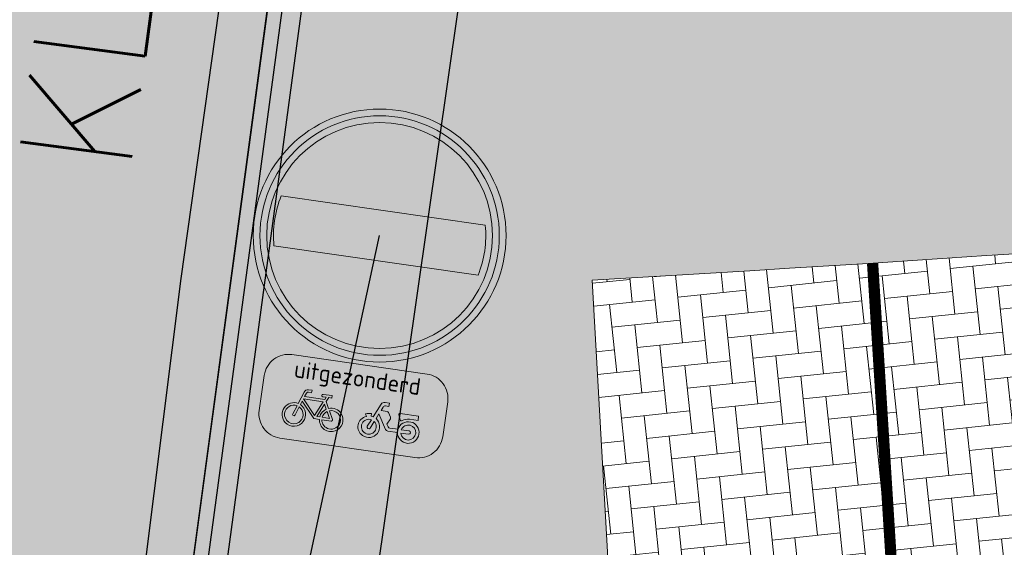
# Model space of a CAD drawing. Header units: metres. Extents: x 202922 to 203755, y 348928 to 349702.
# Tile 39 of 256: x 203203.89 to 203212.65, y 349352.27 to 349356.96. Entities that reach past the tile are written whole.
import ezdxf
from ezdxf.enums import TextEntityAlignment as Align

# ---------------------------------------------------------------- set-up
doc = ezdxf.new("R2010")
doc.units = ezdxf.units.M
doc.linetypes.add('PH 1-1 STREEP', pattern=[2, 1, -1])
for name, color, linetype in [('PH-BEST-STRAATNAAM-VERHARDING', 7, 'Continuous'), ('PH-INM-KANTVERHARDING', 253, 'Continuous'), ('PH-NIEUW-BAND-20-30', 210, 'Continuous'), ('PH-NIEUW-BAND-ARCERING', 143, 'Continuous'), ('PH-NIEUW-BEBORDING BLOCKS', 7, 'Continuous')]:
    doc.layers.add(name, color=color, linetype=linetype)
doc.layers.add('PH-NIEUW-AFSCHEIDING MATERIAAL PARKEERVAK', color=7, linetype='PH 1-1 STREEP', true_color=0x93272c)
doc.layers.add('PH-NIEUW-AFSCHEIDING PARKEERVAK MAATVOERING', color=252, linetype='Continuous', lineweight=5)
doc.layers.add('PH-NIEUW-SBS-KF-ELLEBOOGVERBAND-BRUIN-PVAK', color=252, linetype='Continuous', lineweight=5)
doc.layers.add('PH-NIEUW-SBS-KF-ROOD-BRUIN- ELLEBOOG PLEIN (GROTER 3)', color=7, linetype='Continuous', lineweight=5, true_color=0x572d2d)
doc.layers.add('PH-NIEUW-SBS-KF-ROOD-BRUIN- KEPERVERBAND RIJWEG', color=7, linetype='Continuous', lineweight=5, true_color=0x572d2d)
doc.styles.add('NLCS-RVV-M200-T25', font='txt')
doc.styles.add('ROMANS', font='romans.shx')

# ---------------------------------------------------------------- blocks, each defined once
blk = doc.blocks.new('A$Cef78b13c')
at = {"true_color": 0xff0000}
h = blk.add_hatch(color=1, dxfattribs=at)
h.dxf.hatch_style = 1
h.paths.add_polyline_path([(0, 3.75), (0.2, 3.75, -1), (7.3, 3.75), (7.5, 3.75, 1)])
at = {"true_color": 0xffffff}
h = blk.add_hatch(color=7, dxfattribs=at)
h.dxf.hatch_style = 1
h.paths.add_polyline_path([(7.1, 3.75), (7.3, 3.75, 1), (0.2, 3.75), (0.4, 3.75, -1)])
at = {"true_color": 0xff0000}
h = blk.add_hatch(color=1, dxfattribs=at)
h.dxf.hatch_style = 1
h.paths.add_polyline_path([(0.4, 3.75), (0.6, 3.75, -0.060174), (0.691, 4.5), (6.809, 4.5, -0.060174), (6.9, 3.75), (7.1, 3.75, 1)])
at = {"true_color": 0xffffff}
h = blk.add_hatch(color=7, dxfattribs=at)
h.dxf.hatch_style = 1
h.paths.add_polyline_path([(6.809, 3, 0.120784), (6.809, 4.5), (0.691, 4.5, 0.120784), (0.691, 3)])
at = {"true_color": 0xff0000}
h = blk.add_hatch(color=1, dxfattribs=at)
h.dxf.hatch_style = 1
h.paths.add_polyline_path([(0.2, 3.75), (0, 3.75, 1), (7.5, 3.75), (7.3, 3.75, -1)])
at = {"true_color": 0xffffff}
h = blk.add_hatch(color=7, dxfattribs=at)
h.dxf.hatch_style = 1
h.paths.add_polyline_path([(0.4, 3.75), (0.2, 3.75, 1), (7.3, 3.75), (7.1, 3.75, -1)])
at = {"true_color": 0xff0000}
h = blk.add_hatch(color=1, dxfattribs=at)
h.dxf.hatch_style = 1
h.paths.add_polyline_path([(7.1, 3.75), (6.9, 3.75, -0.060174), (6.809, 3), (0.691, 3, -0.060174), (0.6, 3.75), (0.4, 3.75, 1)])
at = {"color": 7, "lineweight": 0, "true_color": 0xffffff}
blk.add_lwpolyline([(0.691, 3), (6.809, 3, 0.120784), (6.809, 4.5), (0.691, 4.5, 0.120784)], format="xyb", close=True, dxfattribs=at)
at = {"color": 1, "lineweight": 0, "true_color": 0xff0000}
blk.add_circle((3.75, 3.75), 3.75, dxfattribs=at)
at = {"color": 7, "lineweight": 0, "true_color": 0xffffff}
for radius in [3.55, 3.35]:
    blk.add_circle((3.75, 3.75), radius, dxfattribs=at)
blk = doc.blocks.new('A$Ca896fcd3')
at = {"true_color": 0xffffff}
h = blk.add_hatch(color=7, dxfattribs=at)
h.dxf.hatch_style = 1
edge = h.paths.add_edge_path()
edge.add_line((5.5, 0.726), (5.5, 1.774))
edge.add_arc((4.774, 1.774), 0.726, 0, 90)
edge.add_line((4.774, 2.5), (0.726, 2.5))
edge.add_arc((0.726, 1.774), 0.726, 90, 180)
edge.add_line((0, 1.774), (0, 0.726))
edge.add_arc((0.726, 0.726), 0.726, 180, 270)
edge.add_line((0.726, 0), (4.774, 0))
edge.add_arc((4.774, 0.726), 0.726, 270, 360)
at = {"true_color": 0x191919}
h = blk.add_hatch(color=250, dxfattribs=at)
h.dxf.hatch_style = 1
h.paths.add_polyline_path([(1.934, 1.266), (1.991, 1.394), (2.077, 1.394), (2.077, 1.467), (1.809, 1.467, 1), (1.809, 1.394), (1.913, 1.394), (1.879, 1.321), (1.275, 1.321), (1.316, 1.432, -0.345861), (1.374, 1.467), (1.465, 1.467), (1.465, 1.54), (1.361, 1.54, 0.334348), (1.243, 1.451), (1.118, 1.094, 0.794265), (0.813, 0.483, 0.4733), (1.342, 0.586, 0.427471), (1.186, 1.068), (1.222, 1.175), (1.637, 0.716), (1.804, 0.716, 0.529348), (2.32, 0.445, 0.476174), (2.423, 0.975, 0.318009), (2.03, 1.079)])
h.paths.add_polyline_path([(1.254, 1.251), (1.845, 1.251), (1.647, 0.813)], flags=16)
h.paths.add_polyline_path([(1.16, 0.998, -0.542254), (1.211, 0.54, -0.632638), (0.759, 0.753, -0.479903), (1.092, 1.021), (1.001, 0.763, 1.053204), (1.071, 0.742)], flags=16)
h.paths.add_polyline_path([(1.895, 1.183), (1.965, 1.047, 0.234167), (1.804, 0.789), (1.715, 0.789)], flags=16)
h.paths.add_polyline_path([(1.999, 0.98), (2.098, 0.789), (1.879, 0.789, -0.216058)], flags=16)
h.paths.add_polyline_path([(1.879, 0.716), (2.158, 0.716, 0.566151), (2.189, 0.769), (2.064, 1.014, -0.564261), (2.426, 0.711, -0.396488), (2.127, 0.478, -0.350134)], flags=16)
h = blk.add_hatch(color=250, dxfattribs=at)
h.dxf.hatch_style = 1
h.paths.add_polyline_path([(3.885, 1.08), (3.801, 1.216, 0.255306), (3.765, 1.236), (3.58, 1.236), (3.627, 1.345, -0.318303), (3.69, 1.39), (3.791, 1.39), (3.791, 1.489), (3.663, 1.489, 0.321327), (3.557, 1.426), (3.374, 1.017), (3.314, 1.027), (3.314, 1.106, 0.106802), (3.14, 1.074), (3.173, 1.001, 0.671062), (3.144, 0.425, 0.948349), (3.465, 0.98), (3.531, 1.132), (3.794, 0.702, 0.259153), (3.864, 0.662), (4.153, 0.662, 0.931549), (4.792, 0.707, 0.922827), (4.156, 0.759), (3.911, 0.759, -0.255465), (3.854, 0.79), (3.807, 0.863), (3.888, 1.038, 0.249583)])
h.paths.add_polyline_path([(3.206, 0.506, -0.929509), (3.339, 0.927), (3.242, 0.716, 1), (3.329, 0.676), (3.426, 0.887, -0.86337)], flags=16)
h.paths.add_polyline_path([(4.693, 0.718, -0.929509), (4.255, 0.662), (4.487, 0.662, 1), (4.487, 0.759), (4.255, 0.759, -0.86337)], flags=16)
h = blk.add_hatch(color=250, dxfattribs=at)
h.dxf.hatch_style = 1
h.paths.add_polyline_path([(4.451, 1.106), (4.706, 1.106), (4.706, 1.236), (4.151, 1.236, 0.572156), (4.118, 1.18), (4.182, 1.043, 0.436321), (4.232, 1.028, -0.140127)])
at = {"color": 250, "lineweight": 0, "true_color": 0x191919}
for points in [[(5.5, 0.726), (5.5, 1.774, 0.414214), (4.774, 2.5), (0.726, 2.5, 0.414214), (0, 1.774), (0, 0.726, 0.414214), (0.726, 0), (4.774, 0, 0.414214)], [(1.934, 1.266), (1.991, 1.394), (2.077, 1.394), (2.077, 1.467), (1.809, 1.467, 1), (1.809, 1.394), (1.913, 1.394), (1.879, 1.321), (1.275, 1.321), (1.316, 1.432, -0.345861), (1.374, 1.467), (1.465, 1.467), (1.465, 1.54), (1.361, 1.54, 0.334348), (1.243, 1.451), (1.118, 1.094, 0.794265), (0.813, 0.483, 0.4733), (1.342, 0.586, 0.427471), (1.186, 1.068), (1.222, 1.175), (1.637, 0.716), (1.804, 0.716, 0.529348), (2.32, 0.445, 0.476174), (2.423, 0.975, 0.318009), (2.03, 1.079)], [(4.156, 0.759, -0.922827), (4.792, 0.707, -0.931549), (4.153, 0.662), (3.864, 0.662, -0.259153), (3.794, 0.702), (3.531, 1.132), (3.465, 0.98, -0.948349), (3.144, 0.425, -0.671062), (3.173, 1.001), (3.14, 1.074, -0.106802), (3.314, 1.106), (3.314, 1.027), (3.374, 1.017), (3.557, 1.426, -0.321327), (3.663, 1.489), (3.791, 1.489), (3.791, 1.39), (3.69, 1.39, 0.318303), (3.627, 1.345), (3.58, 1.236), (3.765, 1.236, -0.265598), (3.802, 1.215), (3.885, 1.08, -0.249583), (3.888, 1.038), (3.807, 0.863), (3.854, 0.79, 0.255465), (3.911, 0.759)], [(1.895, 1.183), (1.715, 0.789), (1.804, 0.789, -0.234167), (1.965, 1.047)], [(4.706, 1.236), (4.151, 1.236, 0.526528), (4.116, 1.185), (4.182, 1.043, 0.485649), (4.237, 1.031, -0.136609), (4.451, 1.106), (4.706, 1.106)], [(1.16, 0.998, -0.542254), (1.211, 0.54, -0.632638), (0.759, 0.753, -0.479903), (1.092, 1.021), (1.001, 0.763, 1.053204), (1.071, 0.742)], [(2.064, 1.014, -0.564261), (2.426, 0.711, -0.396488), (2.127, 0.478, -0.350134), (1.879, 0.716), (2.158, 0.716, 0.566151), (2.189, 0.769)], [(2.098, 0.789), (1.999, 0.98, 0.216058), (1.879, 0.789)], [(3.426, 0.887, -0.86337), (3.206, 0.506, -0.929509), (3.339, 0.927), (3.242, 0.716, 1), (3.329, 0.676)], [(4.255, 0.759, -0.86337), (4.693, 0.718, -0.929509), (4.255, 0.662), (4.487, 0.662, 1), (4.487, 0.759)]]:
    blk.add_lwpolyline(points, format="xyb", close=True, dxfattribs=at)
blk.add_lwpolyline([(1.845, 1.251), (1.254, 1.251), (1.647, 0.813)], close=True, dxfattribs=at)
at = {"color": 250, "true_color": 0x191919, "style": 'NLCS-RVV-M200-T25'}
blk.add_text('uitgezonderd', height=0.5, dxfattribs=at).set_placement((2.75, 1.848), align=Align.CENTER)

msp = doc.modelspace()

# ---------------------------------------------------------------- hatches: boundary and pattern name
at = {"layer": 'PH-NIEUW-BAND-ARCERING', "ltscale": 0.2, "transparency": 33554687}
h = msp.add_hatch(color=256, dxfattribs=at)
h.dxf.hatch_style = 1
h.paths.add_polyline_path([(203205.5561, 349350.8467), (203207.579, 349365.8186), (203207.2817, 349365.8588), (203205.2588, 349350.8869, 0.471558), (203209.4525, 349346.3579, 0.036433), (203267.1751, 349353.9209), (203276.1424, 349355.7678), (203276.0819, 349356.0616), (203267.1146, 349354.2147, -0.036433), (203209.4352, 349346.6574, -0.471558)])
at = {"layer": 'PH-NIEUW-SBS-KF-ELLEBOOGVERBAND-BRUIN-PVAK'}
h = msp.add_hatch(dxfattribs=at)
h.set_pattern_fill('AR-HBONE', color=256, scale=0.002, angle=51)
h.set_pattern_definition([(96, (193788.38565, 315245.54167), (-0.2233270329, 0.1808466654), [0.6096, -0.2032]), (186, (193788.3644, 315245.74376), (-0.2233270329, 0.1808466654), [0.6096, -0.2032])])
edge = h.paths.add_edge_path()
edge.add_line((203208.9824, 349354.6446), (203209.2631, 349349.6525))
edge.add_arc((203187.6776, 349731.917), 382.8735, 273.231915, 276.641932)
edge.add_line((203231.9623, 349351.6132), (203231.3955, 349356.581))
edge.add_arc((203186.4914, 349745.649), 391.6507, 273.292086, 276.583632, ccw=False)
at = {"layer": 'PH-NIEUW-SBS-KF-ROOD-BRUIN- ELLEBOOG PLEIN (GROTER 3)'}
h = msp.add_hatch(dxfattribs=at)
h.set_pattern_fill('AR-HBONE', color=256, scale=0.002, angle=51)
edge = h.paths.add_edge_path(flags=16)
edge.add_arc((203186.4865, 349745.6981), 383.7, 278.669541, 279.645896)
edge.add_line((203250.7787, 349367.4228), (203251.1138, 349365.451))
edge.add_arc((203186.4865, 349745.6981), 385.7, 278.669541, 279.645896, ccw=False)
edge.add_line((203244.6251, 349364.405), (203244.3236, 349366.3821))
edge = h.paths.add_edge_path(flags=0)
edge.add_arc((203186.4865, 349745.6981), 383.8, 278.68447, 279.630968)
edge.add_line((203250.6969, 349367.3074), (203250.9985, 349365.5329))
edge.add_arc((203186.4865, 349745.6981), 385.6, 278.6844, 279.631037, ccw=False)
edge.add_line((203244.7089, 349364.5189), (203244.4376, 349366.2984))
edge = h.paths.add_edge_path(flags=16)
edge.add_arc((203186.4865, 349745.6981), 385.7, 275.468203, 276.50687, ccw=False)
edge.add_line((203223.2411, 349361.7533), (203223.0634, 349363.7454))
edge.add_arc((203186.4865, 349745.6981), 383.7, 275.470139, 276.508574)
edge.add_line((203229.9796, 349364.471), (203230.1949, 349362.4826))
edge = h.paths.add_edge_path(flags=0)
edge.add_arc((203186.4865, 349745.6981), 385.6, 275.483159, 276.492096, ccw=False)
edge.add_line((203223.3318, 349361.8624), (203223.1719, 349363.6554))
edge.add_arc((203186.4865, 349745.6981), 383.8, 275.484971, 276.493559)
edge.add_line((203229.891, 349364.3603), (203230.0848, 349362.5707))
edge = h.paths.add_edge_path(flags=16)
edge.add_arc((203186.4865, 349745.6981), 385.7, 273.607951, 275.171101, ccw=False)
edge.add_line((203210.7582, 349360.7625), (203210.6308, 349362.7584))
edge.add_arc((203186.4865, 349745.6981), 383.7, 273.607718, 275.171488)
edge.add_line((203221.072, 349363.56), (203221.2497, 349361.5679))
edge = h.paths.add_edge_path(flags=0)
edge.add_arc((203186.4865, 349745.6981), 385.6, 273.622798, 275.156261, ccw=False)
edge.add_line((203210.8516, 349360.8686), (203210.737, 349362.665))
edge.add_arc((203186.4865, 349745.6981), 383.8, 273.622658, 275.15654)
edge.add_line((203220.9813, 349363.4513), (203221.1413, 349361.6585))
edge = h.paths.add_edge_path(flags=16)
edge.add_arc((203186.4865, 349745.6981), 383.7, 280.409397, 281.467015)
edge.add_line((203262.7675, 349369.657), (203263.1683, 349367.6975))
edge.add_arc((203186.4865, 349745.6981), 385.7, 280.409391, 281.467496, ccw=False)
edge.add_line((203256.1749, 349366.346), (203255.8136, 349368.313))
edge = h.paths.add_edge_path(flags=0)
edge.add_arc((203186.4865, 349745.6981), 383.8, 280.424325, 281.452111)
edge.add_line((203262.6895, 349369.5391), (203263.0502, 349367.7756))
edge.add_arc((203186.4865, 349745.6981), 385.6, 280.42425, 281.452613, ccw=False)
edge.add_line((203256.2552, 349366.4624), (203255.93, 349368.2328))
edge = h.paths.add_edge_path(flags=16)
edge.add_arc((203235.0604, 349362.0073), 1.75, 0, 360)
edge = h.paths.add_edge_path()
edge.add_line((203240.6799, 349352.7172), (203239.9754, 349357.6674))
edge.add_arc((203186.4865, 349745.698), 391.7, 277.848596, 278.025053)
edge.add_arc((203186.4865, 349745.6981), 391.7, 278.025053, 281.637646)
edge.add_line((203265.5008, 349362.0503), (203267.0643, 349362.3723))
edge.add_line((203267.0643, 349362.3723), (203268.0944, 349357.4795))
edge.add_line((203268.0944, 349357.4795), (203268.6996, 349354.5412))
edge.add_line((203268.6996, 349354.5412), (203275.2344, 349355.887))
edge.add_line((203275.2344, 349355.887), (203271.1455, 349375.7405))
edge.add_line((203271.1455, 349375.7405), (203268.7554, 349375.1508))
edge.add_line((203268.7554, 349375.1508), (203262.3013, 349373.8807))
edge.add_line((203262.3013, 349373.8807), (203262.3262, 349373.7399))
edge.add_line((203262.3262, 349373.7399), (203255.0087, 349372.4167))
edge.add_line((203255.0087, 349372.4167), (203249.6198, 349371.3569))
edge.add_line((203249.6198, 349371.3569), (203243.2004, 349370.1626))
edge.add_line((203243.2004, 349370.1626), (203240.1091, 349369.2364))
edge.add_line((203240.1091, 349369.2364), (203239.6399, 349369.1506))
edge.add_line((203239.6399, 349369.1506), (203239.2971, 349371.0444))
edge.add_line((203239.2971, 349371.0444), (203227.8243, 349368.5905))
edge.add_arc((204420.0272, 343748.1217), 5745.5215, 101.97595874, 102.16995231)
edge.add_line((203208.8013, 349364.5217), (203208.9364, 349365.5856))
edge.add_line((203208.9364, 349365.5856), (203207.5715, 349365.7591))
edge.add_line((203207.5715, 349365.7591), (203205.5561, 349350.8467))
edge.add_arc((203209.2228, 349350.3513), 3.7, 172.30514, 273.29082)
edge.add_line((203209.4352, 349346.6574), (203209.2631, 349349.6525))
edge.add_line((203209.2631, 349349.6525), (203208.9824, 349354.6446))
edge.add_arc((203186.4913, 349745.6507), 391.6524, 273.292097, 276.583628)
edge.add_line((203231.3955, 349356.581), (203231.9623, 349351.6132))
edge.add_arc((203186.4865, 349745.6981), 396.7, 276.582592, 277.070674)
edge.add_line((203235.3177, 349352.0149), (203235.6894, 349349.0384))
edge.add_arc((203176.2747, 349829.192), 483.8157, 277.053988, 277.290838)
edge.add_line((203237.6738, 349349.2881), (203237.302, 349352.265))
edge.add_arc((203175.7744, 349824.7378), 476.4622, 277.419575, 277.829401)
at = {"layer": 'PH-NIEUW-SBS-KF-ROOD-BRUIN- KEPERVERBAND RIJWEG'}
h = msp.add_hatch(dxfattribs=at)
h.set_pattern_fill('AR-HBONE', color=256, scale=0.002)
h.paths.add_polyline_path([(203207.2154, 349365.3675), (203203.6902, 349365.8869), (203201.8312, 349351.7082), (203205.2526, 349350.8882)])
edge = h.paths.add_edge_path()
edge.add_line((203205.2526, 349350.8882), (203201.8312, 349351.7082))
edge.add_line((203201.8312, 349351.7082), (203201.5126, 349349.2784))
edge.add_arc((203197.5465, 349349.7984), 4, 272.54743, 352.53011, ccw=False)
edge.add_line((203197.7243, 349345.8023), (203197.9821, 349340.0081))
edge.add_line((203197.9821, 349340.0081), (203205.3, 349340.3337))
edge.add_arc((203205.7222, 349334.3425), 6.006, 18.12567, 94.03127, ccw=False)
edge.add_line((203211.4302, 349336.211), (203212.6796, 349332.2346))
edge.add_line((203212.6796, 349332.2346), (203217.1727, 349333.6698))
edge.add_arc((203222.8882, 349335.4954), 6, 95.04223, 197.71388, ccw=False)
edge.add_line((203222.3609, 349341.4722), (203221.8469, 349347.2641))
edge.add_arc((203186.4865, 349745.6981), 400, 273.290512, 275.071621, ccw=False)
edge.add_arc((203209.2164, 349350.3509), 4, 172.28034, 273.29051, ccw=False)

# ---------------------------------------------------------------- linework, layer by layer
at = {"layer": 'PH-INM-KANTVERHARDING', "flags": 128}
for points in [[(203208.757, 349379.6847), (203206.8722, 349365.6679), (203205.3203, 349354.6585), (203204.7611, 349350.1988, 0.35182), (203206.3007, 349346.3349)], [(203208.9998, 349365.6085), (203207.7243, 349365.7943, 0.445737), (203207.2154, 349365.3675), (203206.1822, 349357.7457), (203205.0641, 349349.4456, 0.441718), (203207.8933, 349346.3886)], [(203208.9834, 349365.4796), (203207.7059, 349365.6656, 0.451184), (203207.3451, 349365.3571), (203206.311, 349357.7283), (203205.1934, 349349.4315, 0.44137), (203207.8923, 349346.5186, 0.218557)]]:
    msp.add_lwpolyline(points, format="xyb", dxfattribs=at)
at = {"layer": 'PH-INM-KANTVERHARDING'}
msp.add_lwpolyline([(203240.4893, 349367.7195), (203230.7233, 349365.8123), (203219.7305, 349363.7461), (203208.426, 349361.5129), (203206.6948, 349349.4481), (203207.9028, 349347.8254), (203217.8952, 349348.5223), (203225.0623, 349348.9248), (203235.1232, 349349.6741), (203244.048, 349350.7213), (203242.1972, 349359.7445), (203240.1261, 349369.4155)], dxfattribs=at)
at = {"layer": 'PH-NIEUW-AFSCHEIDING MATERIAAL PARKEERVAK', "ltscale": 0.2, "transparency": 33554687, "const_width": 0.1}
msp.add_lwpolyline([(203211.4779, 349354.7948), (203211.7905, 349349.8046)], dxfattribs=at)
at = {"layer": 'PH-NIEUW-AFSCHEIDING PARKEERVAK MAATVOERING', "lineweight": 13}
msp.add_lwpolyline([(203208.9824, 349354.6446), (203209.2631, 349349.6525)], dxfattribs=at)
msp.add_arc((203186.4865, 349745.6981), 391.7, 273.292397, 276.583528, dxfattribs=at)
at = {"layer": 'PH-NIEUW-BAND-20-30'}
for points in [[(203207.2817, 349365.8588), (203205.2588, 349350.8869)], [(203207.579, 349365.8186), (203205.5561, 349350.8467)]]:
    msp.add_lwpolyline(points, dxfattribs=at)
msp.add_lwpolyline([(203276.0819, 349356.0616), (203267.1146, 349354.2147, -0.036433), (203209.4352, 349346.6574)], format="xyb", dxfattribs=at)
msp.add_arc((203186.4865, 349745.6981), 400, 273.291438, 281.637646, dxfattribs=at)
at = {"layer": 'PH-NIEUW-BEBORDING BLOCKS'}
msp.add_lwpolyline([(203206.3609, 349351.6753), (203207.0905, 349355.0411)], dxfattribs=at)

# ---------------------------------------------------------------- block references
at = {"layer": 'PH-NIEUW-BEBORDING BLOCKS', "ltscale": 0.2, "xscale": 0.3, "yscale": 0.3, "zscale": 0.3, "rotation": 351.7841453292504}
for name, p in [('A$Cef78b13c', (203205.8163, 349354.0884)), ('A$Ca896fcd3', (203205.9874, 349353.2708))]:
    msp.add_blockref(name, p, dxfattribs=at)

# ---------------------------------------------------------------- texts
at = {"layer": 'PH-BEST-STRAATNAAM-VERHARDING', "style": 'ROMANS'}
msp.add_text('KLEINE WAL', height=1, rotation=82.53742, dxfattribs=at).set_placement((203204.8723, 349359.4846), align=Align.MIDDLE_CENTER)

doc.saveas('drawing.dxf')
